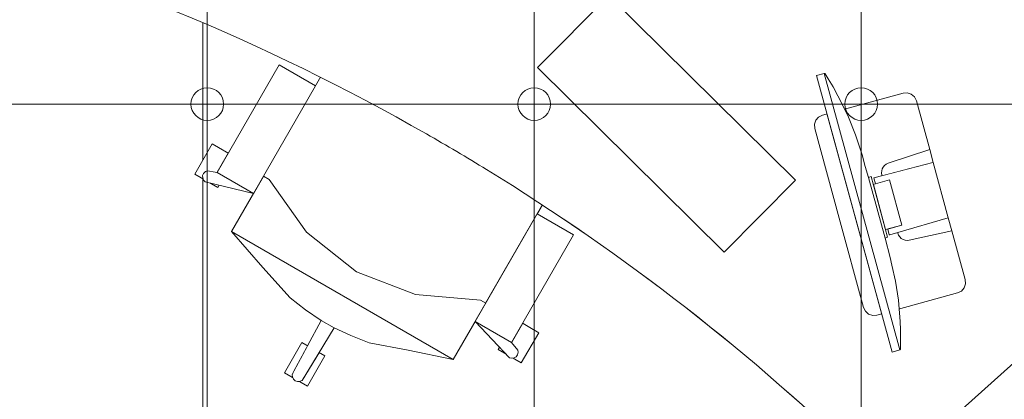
# Model space of a CAD drawing. Header units: metres. Extents: x -45 to 152, y -127 to 99.
# Tile 77 of 256: x -34.086 to -32.279, y -12.666 to -11.97. Entities that reach past the tile are written whole.
import ezdxf

# ---------------------------------------------------------------- set-up
doc = ezdxf.new("R2010")
doc.units = ezdxf.units.M
for name, pattern in [('Achsen 01', [5.291531, 3.175, -1.058062, 0.352704, -0.705764]), ('gestrichelt - 01', [2, 1, -1]), ('Raster 01', [2, 1, -1])]:
    doc.linetypes.add(name, pattern=pattern)
for name, color, linetype, lineweight in [('036_Bodenbelagarbeiten-350 Doppelbodenelement', 7, 'Continuous', 9), ('_1.35m (3D)', 7, 'Continuous', 9), ('_GRU (2D)', 7, 'Continuous', 9), ('_OG 2 (2D)', 7, 'Continuous', 9)]:
    doc.layers.add(name, color=color, linetype=linetype, lineweight=lineweight)
for name, color, linetype, lineweight, true_color in [('ACTES-Einrichtung Aufsicht.', 7, 'Continuous', 9, 0xa6a6a6), ('AV1-Achsen', 1, 'Achsen 01', 18, 0xff0000), ('AV1-Bewegungsfläche', 7, 'gestrichelt - 01', 9, 0xd9d9d9), ('AV1-Raster', 7, 'Raster 01', 9, 0xa6a6a6)]:
    doc.layers.add(name, color=color, linetype=linetype, lineweight=lineweight, true_color=true_color)

# ---------------------------------------------------------------- blocks, each defined once
blk = doc.blocks.new('Group-2')
at = {"layer": 'AV1-Raster'}
for p, q in [((-33.75, -22.95), (-33.75, 1.35)), ((-32.4, -22.95), (-32.4, 1.35)), ((1.35, -12.15), (-40.5, -12.15))]:
    blk.add_line(p, q, dxfattribs=at)
blk = doc.blocks.new('1.35m (3D)')
at = {"layer": 'AV1-Raster', "color": 7}
blk.add_blockref('Group-2', (0, 0), dxfattribs=at)
blk = doc.blocks.new('Group-100')
at = {"color": 255, "transparency": 33554559}
for points in [[(-32.0759, -12.4332), (-32.4672, -12.7834), (-32.475, -12.7891), (-32.4838, -12.7932), (-32.4932, -12.7955), (-32.5028, -12.796), (-32.5124, -12.7947), (-32.5215, -12.7915), (-32.5299, -12.7866), (-32.5371, -12.7802), (-32.5041, -12.8163), (-32.5027, -12.8166), (-32.5014, -12.8169), (-32.5, -12.8172), (-32.4986, -12.8175), (-32.4972, -12.8178), (-32.4959, -12.8181), (-32.4945, -12.8183), (-32.4931, -12.8186), (-32.4683, -12.8231), (-32.4433, -12.8267), (-32.4182, -12.8294), (-32.393, -12.8312), (-32.3678, -12.8322), (-32.3425, -12.8322), (-32.3173, -12.8314), (-32.2921, -12.8297), (-32.1901, -12.8133), (-32.0915, -12.7825), (-31.9984, -12.7377), (-31.9127, -12.68), (-31.8362, -12.6106), (-31.7705, -12.5308), (-31.717, -12.4425), (-31.6768, -12.3473), (-31.6659, -12.3123), (-31.6568, -12.2768), (-31.6495, -12.2408), (-31.6441, -12.2045), (-31.6406, -12.168), (-31.6389, -12.1314), (-31.6391, -12.0947), (-31.6412, -12.0581), (-31.6814, -12.0132), (-31.6756, -12.0211), (-31.6715, -12.03), (-31.6692, -12.0395), (-31.6688, -12.0493), (-31.6703, -12.059), (-31.6736, -12.0682), (-31.6787, -12.0766), (-31.6854, -12.0838)], [(-33.5576, -12.6421), (-33.6001, -12.6179), (-33.5683, -12.5623), (-33.5259, -12.5865)]]:
    blk.add_wipeout(points, dxfattribs=at).dxf.layer = 'ACTES-Einrichtung Aufsicht.'
at = {"layer": 'ACTES-Einrichtung Aufsicht.', "flags": 128}
blk.add_lwpolyline([(-32.4672, -12.7834, -0.407966), (-32.5371, -12.7802), (-32.5041, -12.8163, 0.003923), (-32.4931, -12.8186, 0.070731), (-32.2921, -12.8297, 0.297593), (-31.6768, -12.3473, 0.102954), (-31.6412, -12.0581), (-31.6814, -12.0132, -0.414214), (-31.6854, -12.0838)], format="xyb", close=True, dxfattribs=at)
blk.add_lwpolyline([(-33.5576, -12.6421), (-33.6001, -12.6179), (-33.5683, -12.5623), (-33.5259, -12.5865)], close=True, dxfattribs=at)
at = {"color": 255, "transparency": 33554559}
blk.add_wipeout([(-33.2901, -12.5934), (-33.3731, -12.5765), (-33.4446, -12.5626), (-33.4781, -12.5494), (-33.5086, -12.5352), (-33.5326, -12.5216), (-33.5612, -12.5023), (-33.5897, -12.4804), (-33.6394, -12.4246), (-33.697, -12.3585)], dxfattribs=at).dxf.layer = 'ACTES-Einrichtung Aufsicht.'
at = {"layer": 'ACTES-Einrichtung Aufsicht.', "flags": 128}
blk.add_lwpolyline([(-33.2901, -12.5934), (-33.3731, -12.5765), (-33.4446, -12.5626), (-33.4781, -12.5494), (-33.5086, -12.5352), (-33.5326, -12.5216), (-33.5612, -12.5023), (-33.5897, -12.4804), (-33.6394, -12.4246), (-33.697, -12.3585)], close=True, dxfattribs=at)
at = {"color": 255, "transparency": 33554559}
blk.add_wipeout([(-33.2901, -12.5934), (-33.697, -12.3585), (-33.4872, -11.9952), (-33.0804, -12.2301)], dxfattribs=at).dxf.layer = 'ACTES-Einrichtung Aufsicht.'
at = {"layer": 'ACTES-Einrichtung Aufsicht.', "flags": 128}
blk.add_lwpolyline([(-33.2901, -12.5934), (-33.697, -12.3585), (-33.4872, -11.9952), (-33.0804, -12.2301)], close=True, dxfattribs=at)
at = {"color": 255, "transparency": 33554559}
for points in [[(-33.4264, -12.0087), (-33.469, -11.9844), (-33.4372, -11.9287), (-33.3946, -11.953)], [(-33.079, -12.2067), (-33.1216, -12.1824), (-33.0899, -12.1268), (-33.0473, -12.1511)], [(-33.2901, -12.5934), (-33.697, -12.3585), (-33.6383, -12.2569), (-33.6278, -12.263), (-33.5594, -12.3597), (-33.4677, -12.4328), (-33.3592, -12.4741), (-33.2399, -12.4843), (-33.2303, -12.4898)], [(-33.1755, -12.5195), (-33.1331, -12.5442), (-33.1654, -12.5995), (-33.2078, -12.5748)]]:
    blk.add_wipeout(points, dxfattribs=at).dxf.layer = 'ACTES-Einrichtung Aufsicht.'
at = {"layer": 'ACTES-Einrichtung Aufsicht.', "flags": 128}
for points in [[(-33.4264, -12.0087), (-33.469, -11.9844), (-33.4372, -11.9287), (-33.3946, -11.953)], [(-33.079, -12.2067), (-33.1216, -12.1824), (-33.0899, -12.1268), (-33.0473, -12.1511)], [(-33.2901, -12.5934), (-33.697, -12.3585), (-33.6383, -12.2569), (-33.6278, -12.263), (-33.5594, -12.3597), (-33.4677, -12.4328), (-33.3592, -12.4741), (-33.2399, -12.4843), (-33.2303, -12.4898)], [(-33.1755, -12.5195), (-33.1331, -12.5442), (-33.1654, -12.5995), (-33.2078, -12.5748)]]:
    blk.add_lwpolyline(points, close=True, dxfattribs=at)
at = {"color": 255, "transparency": 33554559}
for points in [[(-33.4269, -12.03), (-33.4326, -11.9878), (-33.4337, -11.9835), (-33.4362, -11.9805), (-33.4404, -11.9784), (-33.4445, -11.9779), (-33.4486, -11.9792), (-33.4522, -11.9823), (-33.4542, -11.9858), (-33.4521, -12.0155)], [(-33.1169, -12.2091), (-33.0877, -12.1948), (-33.0858, -12.1913), (-33.0849, -12.1867), (-33.0858, -12.1825), (-33.0883, -12.179), (-33.0923, -12.1766), (-33.0961, -12.1759), (-33.1004, -12.1773), (-33.1417, -12.1947)], [(-33.722, -12.2778), (-33.7646, -12.2535), (-33.7329, -12.1979), (-33.6903, -12.2222)], [(-33.25, -12.5238), (-33.187, -12.59), (-33.183, -12.5908), (-33.1785, -12.5901), (-33.1748, -12.5882), (-33.1723, -12.5846), (-33.1712, -12.5801), (-33.1715, -12.5762), (-33.2358, -12.4993)], [(-33.5086, -12.5352), (-33.5677, -12.6317), (-33.5714, -12.6333), (-33.5728, -12.6334), (-33.576, -12.6336), (-33.5801, -12.6323), (-33.5833, -12.6294), (-33.5853, -12.6253), (-33.5858, -12.6213), (-33.584, -12.6172), (-33.5827, -12.6148), (-33.5326, -12.5216)]]:
    blk.add_wipeout(points, dxfattribs=at).dxf.layer = 'ACTES-Einrichtung Aufsicht.'
at = {"layer": 'ACTES-Einrichtung Aufsicht.', "flags": 128}
for points in [[(-33.4269, -12.03), (-33.4326, -11.9878), (-33.4337, -11.9835), (-33.4362, -11.9805), (-33.4404, -11.9784), (-33.4445, -11.9779), (-33.4486, -11.9792), (-33.4522, -11.9823), (-33.4542, -11.9858), (-33.4521, -12.0155)], [(-33.1169, -12.2091), (-33.0877, -12.1948), (-33.0858, -12.1913), (-33.0849, -12.1867), (-33.0858, -12.1825), (-33.0883, -12.179), (-33.0923, -12.1766), (-33.0961, -12.1759), (-33.1004, -12.1773), (-33.1417, -12.1947)], [(-33.722, -12.2778), (-33.7646, -12.2535), (-33.7329, -12.1979), (-33.6903, -12.2222)], [(-33.25, -12.5238), (-33.187, -12.59), (-33.183, -12.5908), (-33.1785, -12.5901), (-33.1748, -12.5882), (-33.1723, -12.5846), (-33.1712, -12.5801), (-33.1715, -12.5762), (-33.2358, -12.4993)], [(-33.5086, -12.5352), (-33.5677, -12.6317), (-33.5714, -12.6333), (-33.5728, -12.6334), (-33.576, -12.6336), (-33.5801, -12.6323), (-33.5833, -12.6294), (-33.5853, -12.6253), (-33.5858, -12.6213), (-33.584, -12.6172), (-33.5827, -12.6148), (-33.5326, -12.5216)]]:
    blk.add_lwpolyline(points, close=True, dxfattribs=at)
at = {"color": 255, "transparency": 33554559}
for points in [[(-33.6568, -12.2889), (-33.7456, -12.2675), (-33.7483, -12.2644), (-33.7499, -12.2602), (-33.7501, -12.256), (-33.7483, -12.2521), (-33.7449, -12.2488), (-33.7414, -12.2471), (-33.6426, -12.2644)], [(-33.136, -12.3264), (-33.0693, -12.3649), (-33.1832, -12.5623), (-33.25, -12.5238)]]:
    blk.add_wipeout(points, dxfattribs=at).dxf.layer = 'ACTES-Einrichtung Aufsicht.'
at = {"layer": 'ACTES-Einrichtung Aufsicht.', "flags": 128}
for points in [[(-33.6568, -12.2889), (-33.7456, -12.2675), (-33.7483, -12.2644), (-33.7499, -12.2602), (-33.7501, -12.256), (-33.7483, -12.2521), (-33.7449, -12.2488), (-33.7414, -12.2471), (-33.6426, -12.2644)], [(-33.136, -12.3264), (-33.0693, -12.3649), (-33.1832, -12.5623), (-33.25, -12.5238)]]:
    blk.add_lwpolyline(points, close=True, dxfattribs=at)
at = {"color": 255, "transparency": 33554559}
blk.add_wipeout([(-33.6568, -12.2889), (-33.7236, -12.2504), (-33.6096, -12.053), (-33.5428, -12.0915)], dxfattribs=at).dxf.layer = 'ACTES-Einrichtung Aufsicht.'
at = {"layer": 'ACTES-Einrichtung Aufsicht.', "flags": 128}
blk.add_lwpolyline([(-33.6568, -12.2889), (-33.7236, -12.2504), (-33.6096, -12.053), (-33.5428, -12.0915)], close=True, dxfattribs=at)
at = {"layer": 'AV1-Bewegungsfläche', "color": 9, "flags": 128}
blk.add_lwpolyline([(-34.7793, -12.6592), (-34.2838, -11.7906, -0.063875), (-33.3393, -12.1798, -0.008083), (-33.2289, -12.2451, -0.055453), (-32.5282, -12.7902), (-32.9141, -13.4799), (-33.0189, -13.6636)], format="xyb", close=True, dxfattribs=at)
at = {"color": 255, "transparency": 33554687}
blk.add_wipeout([(-33.3393, -12.1798), (-33.3254, -12.1877), (-33.3115, -12.1958), (-33.2976, -12.2039), (-33.2838, -12.212), (-33.27, -12.2202), (-33.2563, -12.2285), (-33.2425, -12.2368), (-33.2289, -12.2451), (-33.1349, -12.3046), (-33.0426, -12.3666), (-32.9521, -12.4312), (-32.8634, -12.4982), (-32.7766, -12.5677), (-32.6918, -12.6396), (-32.609, -12.7138), (-32.5282, -12.7902), (-32.5211, -12.7938), (-32.5135, -12.7962), (-32.5056, -12.7974), (-32.4976, -12.7973), (-32.4898, -12.796), (-32.4822, -12.7934), (-32.4752, -12.7896), (-32.4688, -12.7848), (-32.4688, -12.7847), (-32.4687, -12.7847), (-32.4687, -12.7847), (-32.4686, -12.7846), (-32.4686, -12.7846), (-32.4685, -12.7845), (-32.4685, -12.7845), (-32.4685, -12.7844), (-31.6832, -12.0818), (-31.6766, -12.0746), (-31.6717, -12.0662), (-31.6684, -12.0571), (-31.6669, -12.0474), (-31.6674, -12.0377), (-31.6697, -12.0283), (-31.6738, -12.0194), (-31.6796, -12.0116), (-31.9204, -11.7651), (-32.1799, -11.5385), (-32.4566, -11.3333), (-32.7488, -11.1506), (-33.0545, -10.9917), (-33.3718, -10.8575), (-33.6988, -10.749), (-34.0334, -10.6667), (-34.0335, -10.6667), (-34.0336, -10.6667), (-34.0336, -10.6667), (-34.0337, -10.6667), (-34.0338, -10.6666), (-34.0339, -10.6666), (-34.0339, -10.6666), (-34.034, -10.6666), (-34.0334, -10.6667), (-34.0431, -10.6658), (-34.0528, -10.6667), (-34.0621, -10.6695), (-34.0707, -10.6741), (-34.0783, -10.6802), (-34.0845, -10.6877), (-34.0891, -10.6962), (-34.0921, -10.7055), (-34.3079, -11.737), (-34.3089, -11.7447), (-34.3087, -11.7526), (-34.3072, -11.7603), (-34.3046, -11.7677), (-34.3008, -11.7746), (-34.296, -11.7808), (-34.2902, -11.7862), (-34.2838, -11.7906), (-34.1607, -11.8259), (-34.0388, -11.8651), (-33.9182, -11.9081), (-33.7991, -11.955), (-33.6815, -12.0057), (-33.5656, -12.0601), (-33.4515, -12.1181)], dxfattribs=at).dxf.layer = 'ACTES-Einrichtung Aufsicht.'
at = {"layer": 'ACTES-Einrichtung Aufsicht.', "transparency": 33554534, "flags": 128}
blk.add_lwpolyline([(-33.3393, -12.1798, -0.008083), (-33.2289, -12.2451, -0.055453), (-32.5282, -12.7902, 0.330906), (-32.4688, -12.7848, -0.002569), (-32.4685, -12.7844), (-31.6832, -12.0818, 0.41107), (-31.6796, -12.0116, 0.160224), (-34.0334, -10.6667, 0.00305), (-34.034, -10.6666), (-34.0334, -10.6667, 0.411112), (-34.0921, -10.7055), (-34.3079, -11.737, 0.325472), (-34.2838, -11.7906, -0.063875)], format="xyb", close=True, dxfattribs=at)
at = {"color": 255, "transparency": 33554559}
for points in [[(-32.7932, -12.3966), (-33.1353, -12.0581), (-33.0044, -11.9259), (-32.6624, -12.2644)], [(-32.375, -12.3574), (-32.3507, -12.4469), (-32.3501, -12.4546), (-32.3526, -12.462), (-32.3576, -12.4679), (-32.3646, -12.4714), (-32.5127, -12.5119), (-32.5205, -12.5124), (-32.5279, -12.51), (-32.5337, -12.5048), (-32.5371, -12.4978), (-32.582, -12.3339), (-32.6268, -12.1699), (-32.6274, -12.1621), (-32.6249, -12.1547), (-32.6198, -12.1488), (-32.6128, -12.1453), (-32.4648, -12.1048), (-32.457, -12.1043), (-32.4496, -12.1068), (-32.4437, -12.1119), (-32.4403, -12.1189), (-32.4158, -12.2083), (-32.4096, -12.232), (-32.3818, -12.3338)]]:
    blk.add_wipeout(points, dxfattribs=at).dxf.layer = 'ACTES-Einrichtung Aufsicht.'
at = {"layer": 'ACTES-Einrichtung Aufsicht.', "flags": 128}
blk.add_lwpolyline([(-32.7932, -12.3966), (-33.1353, -12.0581), (-33.0044, -11.9259), (-32.6624, -12.2644)], close=True, dxfattribs=at)
blk.add_lwpolyline([(-32.375, -12.3574), (-32.3507, -12.4469), (-32.3501, -12.4546), (-32.3526, -12.462), (-32.3576, -12.4679), (-32.3646, -12.4714), (-32.5127, -12.5119), (-32.5205, -12.5124), (-32.5279, -12.51), (-32.5337, -12.5048), (-32.5371, -12.4978), (-32.582, -12.3339), (-32.6268, -12.1699), (-32.6274, -12.1621), (-32.6249, -12.1547), (-32.6198, -12.1488), (-32.6128, -12.1453), (-32.4648, -12.1048), (-32.457, -12.1043), (-32.4496, -12.1068), (-32.4437, -12.1119), (-32.4403, -12.1189), (-32.4158, -12.2083), (-32.4096, -12.232), (-32.3818, -12.3338), (-32.375, -12.3574)], dxfattribs=at)
at = {"color": 255, "transparency": 33554559}
blk.add_wipeout([(-32.5032, -12.2564), (-32.5036, -12.2551), (-32.5042, -12.2513), (-32.504, -12.2474), (-32.5029, -12.2437), (-32.5011, -12.2404), (-32.4986, -12.2374), (-32.4956, -12.2351), (-32.4921, -12.2335), (-32.4158, -12.2083), (-32.4096, -12.232)], dxfattribs=at).dxf.layer = 'ACTES-Einrichtung Aufsicht.'
at = {"layer": 'ACTES-Einrichtung Aufsicht.', "flags": 128}
blk.add_lwpolyline([(-32.5032, -12.2564), (-32.5036, -12.2551), (-32.5042, -12.2513), (-32.504, -12.2474), (-32.5029, -12.2437), (-32.5011, -12.2404), (-32.4986, -12.2374), (-32.4956, -12.2351), (-32.4921, -12.2335), (-32.4158, -12.2083), (-32.4096, -12.232)], close=True, dxfattribs=at)
at = {"color": 255, "transparency": 33554559}
blk.add_wipeout([(-32.493, -12.3541), (-32.4901, -12.3649), (-32.4893, -12.3648), (-32.3818, -12.3338), (-32.4096, -12.232), (-32.4104, -12.2322), (-32.5184, -12.2602), (-32.5154, -12.2711), (-32.4897, -12.264), (-32.467, -12.347)], dxfattribs=at).dxf.layer = 'ACTES-Einrichtung Aufsicht.'
at = {"layer": 'ACTES-Einrichtung Aufsicht.', "flags": 128}
blk.add_lwpolyline([(-32.493, -12.3541), (-32.4901, -12.3649), (-32.4893, -12.3648), (-32.3818, -12.3338), (-32.4096, -12.232), (-32.4104, -12.2322), (-32.5184, -12.2602), (-32.5154, -12.2711), (-32.4897, -12.264), (-32.467, -12.347)], close=True, dxfattribs=at)
at = {"color": 255, "transparency": 33554559}
blk.add_wipeout([(-32.4746, -12.3606), (-32.4743, -12.3619), (-32.4729, -12.3655), (-32.4707, -12.3687), (-32.468, -12.3713), (-32.4647, -12.3733), (-32.461, -12.3745), (-32.4572, -12.375), (-32.4534, -12.3746), (-32.375, -12.3574), (-32.3818, -12.3338)], dxfattribs=at).dxf.layer = 'ACTES-Einrichtung Aufsicht.'
at = {"layer": 'ACTES-Einrichtung Aufsicht.', "flags": 128}
blk.add_lwpolyline([(-32.4746, -12.3606), (-32.4743, -12.3619), (-32.4729, -12.3655), (-32.4707, -12.3687), (-32.468, -12.3713), (-32.4647, -12.3733), (-32.461, -12.3745), (-32.4572, -12.375), (-32.4534, -12.3746), (-32.375, -12.3574), (-32.3818, -12.3338)], close=True, dxfattribs=at)
at = {"color": 255, "transparency": 33554559}
blk.add_wipeout([(-32.4969, -12.3552), (-32.5196, -12.2722), (-32.4897, -12.264), (-32.467, -12.347)], dxfattribs=at).dxf.layer = 'ACTES-Einrichtung Aufsicht.'
at = {"layer": 'ACTES-Einrichtung Aufsicht.', "flags": 128}
blk.add_lwpolyline([(-32.4969, -12.3552), (-32.5196, -12.2722), (-32.4897, -12.264), (-32.467, -12.347)], close=True, dxfattribs=at)
at = {"color": 255, "transparency": 33554559}
blk.add_wipeout([(-32.6082, -12.0692), (-32.609, -12.0689), (-32.6093, -12.0689), (-32.4707, -12.5758), (-32.4704, -12.5757), (-32.4699, -12.5751), (-32.4696, -12.5746), (-32.4695, -12.5699), (-32.4696, -12.5389), (-32.4702, -12.5238), (-32.4727, -12.4924), (-32.4734, -12.4844), (-32.4788, -12.4499), (-32.4852, -12.4204), (-32.4885, -12.4065), (-32.4979, -12.3706), (-32.4931, -12.3693), (-32.5235, -12.2581), (-32.5283, -12.2594), (-32.534, -12.2393), (-32.54, -12.2182), (-32.5522, -12.1815), (-32.5651, -12.149), (-32.5775, -12.1228), (-32.5844, -12.1098), (-32.5932, -12.0936), (-32.6019, -12.0788), (-32.6075, -12.0698)], dxfattribs=at).dxf.layer = 'ACTES-Einrichtung Aufsicht.'
at = {"layer": 'ACTES-Einrichtung Aufsicht.', "flags": 128}
blk.add_lwpolyline([(-32.6082, -12.0692), (-32.609, -12.0689), (-32.6093, -12.0689), (-32.4707, -12.5758), (-32.4704, -12.5757), (-32.4699, -12.5751), (-32.4696, -12.5746), (-32.4695, -12.5699), (-32.4696, -12.5389), (-32.4702, -12.5238), (-32.4727, -12.4924), (-32.4734, -12.4844), (-32.4788, -12.4499), (-32.4852, -12.4204), (-32.4885, -12.4065), (-32.4979, -12.3706), (-32.4931, -12.3693), (-32.5235, -12.2581), (-32.5283, -12.2594), (-32.534, -12.2393), (-32.54, -12.2182), (-32.5522, -12.1815), (-32.5651, -12.149), (-32.5775, -12.1228), (-32.5844, -12.1098), (-32.5932, -12.0936), (-32.6019, -12.0788), (-32.6075, -12.0698)], close=True, dxfattribs=at)
at = {"color": 255, "transparency": 33554559}
blk.add_wipeout([(-32.4707, -12.5758), (-32.485, -12.5797), (-32.6236, -12.0728), (-32.6093, -12.0689)], dxfattribs=at).dxf.layer = 'ACTES-Einrichtung Aufsicht.'
at = {"layer": 'ACTES-Einrichtung Aufsicht.'}
for p, q in [((-32.5292, -12.256), (-32.5284, -12.259)), ((-32.5283, -12.2594), (-32.4979, -12.3706))]:
    blk.add_line(p, q, dxfattribs=at)
at = {"layer": 'ACTES-Einrichtung Aufsicht.', "flags": 128}
blk.add_lwpolyline([(-32.4707, -12.5758), (-32.485, -12.5797), (-32.6236, -12.0728), (-32.6093, -12.0689)], close=True, dxfattribs=at)
at = {"color": 255, "transparency": 33554559}
blk.add_wipeout([(-32.0073, -12.0819), (-31.9453, -12.1811), (-31.9451, -12.1828), (-31.9496, -12.1882), (-31.9398, -12.2236), (-31.9396, -12.2254), (-31.9453, -12.232), (-31.9476, -12.2297), (-31.9497, -12.2322), (-31.9473, -12.2347), (-31.9514, -12.2396), (-31.9528, -12.2396), (-31.9708, -12.2213), (-32.0231, -12.1695), (-32.074, -12.1208), (-32.148, -12.0532), (-32.2184, -11.9921), (-32.274, -11.9462), (-32.3084, -11.9182), (-32.3461, -11.8889), (-32.3915, -11.854), (-32.4224, -11.831), (-32.481, -11.7888), (-32.5173, -11.7634), (-32.5672, -11.7297), (-32.5833, -11.719), (-32.5836, -11.7175), (-32.5795, -11.7125), (-32.5766, -11.7144), (-32.5745, -11.7119), (-32.5774, -11.71), (-32.5718, -11.7032), (-32.5701, -11.703), (-32.5335, -11.706), (-32.529, -11.7006), (-32.5273, -11.7004), (-32.4181, -11.7426), (-32.257, -11.8756), (-32.1684, -11.9488)], dxfattribs=at).dxf.layer = 'ACTES-Einrichtung Aufsicht.'
blk.add_wipeout([(-31.9453, -12.1811), (-31.9451, -12.1829), (-31.9496, -12.1882), (-32.0038, -12.1345), (-32.0562, -12.0846), (-32.1082, -12.037), (-32.1589, -11.9923), (-32.2295, -11.9325), (-32.2837, -11.8885), (-32.3452, -11.8407), (-32.4019, -11.7983), (-32.4621, -11.755), (-32.5335, -11.706), (-32.529, -11.7006), (-32.5273, -11.7004), (-32.4716, -11.7386), (-32.4323, -11.7666), (-32.3871, -11.7995), (-32.3377, -11.8363), (-32.2773, -11.8835), (-32.2241, -11.9266), (-32.1729, -11.9696), (-32.1262, -12.0102), (-32.0758, -12.0557), (-32.0009, -12.1262)], dxfattribs=at).dxf.layer = 'ACTES-Einrichtung Aufsicht.'
blk = doc.blocks.new('Group-101')
at = {"layer": 'ACTES-Einrichtung Aufsicht.'}
blk.add_blockref('Group-100', (0, 0), dxfattribs=at)
blk = doc.blocks.new('OG 2 (2D)')
at = {"layer": 'ACTES-Einrichtung Aufsicht.'}
blk.add_blockref('Group-101', (0, 0), dxfattribs=at)
at = {"layer": '036_Bodenbelagarbeiten-350 Doppelbodenelement', "color": 230, "linetype": 'Continuous', "flags": 128}
for points in [[(-34.3416, -11.525), (-33.7416, -11.525), (-33.7416, -12.125), (-34.3416, -12.125)], [(-33.7416, -11.525), (-33.1416, -11.525), (-33.1416, -12.125), (-33.7416, -12.125)], [(-33.1416, -11.525), (-32.5416, -11.525), (-32.5416, -12.125), (-33.1416, -12.125)], [(-32.5416, -11.525), (-31.9416, -11.525), (-31.9416, -12.125), (-32.5416, -12.125)], [(-34.3416, -12.125), (-33.7416, -12.125), (-33.7416, -12.725), (-34.3416, -12.725)], [(-33.7416, -12.125), (-33.1416, -12.125), (-33.1416, -12.725), (-33.7416, -12.725)], [(-33.1416, -12.125), (-32.5416, -12.125), (-32.5416, -12.725), (-33.1416, -12.725)], [(-32.5416, -12.125), (-31.9416, -12.125), (-31.9416, -12.725), (-32.5416, -12.725)]]:
    blk.add_lwpolyline(points, close=True, dxfattribs=at)
at = {"layer": '036_Bodenbelagarbeiten-350 Doppelbodenelement', "color": 230, "lineweight": 18}
for centre in [(-33.7416, -12.125), (-33.1416, -12.125), (-32.5416, -12.125)]:
    blk.add_circle(centre, 0.03, dxfattribs=at)
blk = doc.blocks.new('Group-735')
at = {"layer": 'AV1-Achsen'}
blk.add_line((-33.75, -26.5), (-33.75, 4.9), dxfattribs=at)
blk = doc.blocks.new('GRU (2D)')
at = {"layer": 'AV1-Achsen', "color": 7}
blk.add_blockref('Group-735', (0, 0), dxfattribs=at)

msp = doc.modelspace()

# ---------------------------------------------------------------- block references
at = {"layer": '_1.35m (3D)'}
msp.add_blockref('1.35m (3D)', (0, 0), dxfattribs=at)

# ---------------------------------------------------------------- next in the draw order: block references
at = {"layer": '_OG 2 (2D)'}
msp.add_blockref('OG 2 (2D)', (0, 0), dxfattribs=at)

# ---------------------------------------------------------------- next in the draw order: block references
at = {"layer": '_GRU (2D)'}
msp.add_blockref('GRU (2D)', (0, 0), dxfattribs=at)

doc.saveas('drawing.dxf')
